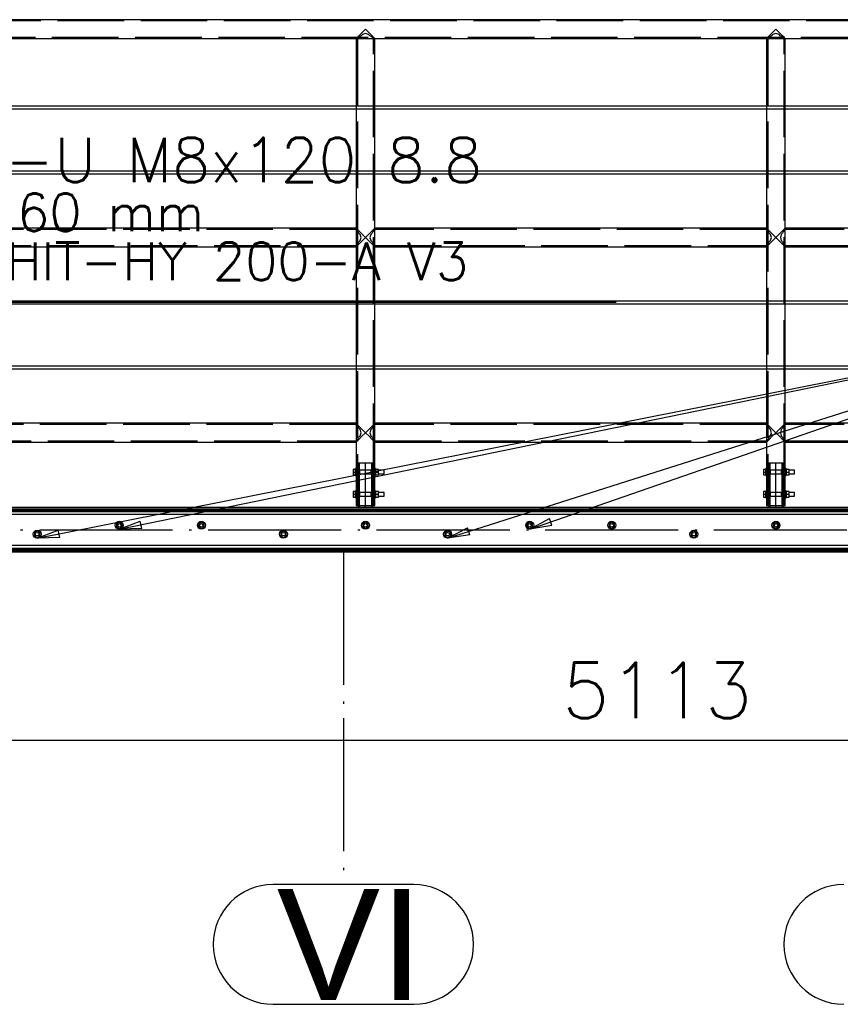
# Paper-space layout '450x700' of a CAD drawing. Header units: millimetres. Extents: x 0 to 420, y 0 to 695.
# Tile 7 of 86: x 66 to 103, y 231 to 276. Entities that reach past the tile are written whole.
import ezdxf

# ---------------------------------------------------------------- set-up
doc = ezdxf.new("R2010")
doc.units = ezdxf.units.MM
doc.linetypes.add('ACAD_ISO02W100', pattern=[15, 12, -3])
doc.linetypes.add('ACAD_ISO04W100', pattern=[30, 24, -3, 0, -3])
doc.layers.get('0').update_dxf_attribs({"linetype": 'CONTINUOUS'})
doc.layers.add('AS_DIM_ON', color=7, linetype='CONTINUOUS')
doc.layers.add('AS_Siatki', color=72, linetype='CONTINUOUS')
doc.styles.add('Arial', font='arial.ttf')
doc.styles.add('ROMANS', font='romans')
doc.styles.add('Simplex.shx', font='simplex.shx', dxfattribs={"height": 2})

psp = doc.layouts.new('450x700')

# ---------------------------------------------------------------- linework, layer by layer
at = {"linetype": 'Continuous', "ltscale": 0.25}
for p, q in [((359.933, 275.852), (44.585, 275.852)), ((82.009, 275.428), (81.847, 275.265)), ((82.171, 275.265), (82.009, 275.428)), ((100.509, 275.428), (100.347, 275.265)), ((100.671, 275.265), (100.509, 275.428)), ((63.933, 275.004), (81.585, 275.004)), ((81.618, 275.036), (81.585, 275.004)), ((81.585, 275.004), (81.585, 271.954)), ((81.71, 275.128), (81.618, 275.036)), ((81.847, 275.265), (81.71, 275.128)), ((82.309, 275.128), (82.172, 275.265)), ((82.401, 275.036), (82.309, 275.128)), ((82.433, 275.004), (82.401, 275.036)), ((82.433, 275.004), (100.085, 275.004)), ((82.433, 271.954), (82.433, 275.004)), ((100.118, 275.036), (100.085, 275.004)), ((100.085, 275.004), (100.085, 271.954)), ((100.21, 275.128), (100.118, 275.036)), ((100.347, 275.265), (100.21, 275.128)), ((100.809, 275.128), (100.672, 275.265)), ((100.901, 275.036), (100.809, 275.128)), ((100.933, 275.004), (100.901, 275.036)), ((100.933, 275.004), (118.585, 275.004)), ((100.933, 271.954), (100.933, 275.004)), ((81.585, 271.954), (63.933, 271.954)), ((63.933, 271.834), (81.585, 271.834)), ((81.585, 271.834), (81.585, 269.021)), ((100.085, 271.954), (82.433, 271.954)), ((82.433, 271.834), (100.085, 271.834)), ((82.433, 269.021), (82.433, 271.834)), ((100.085, 271.834), (100.085, 269.021)), ((118.585, 271.954), (100.933, 271.954)), ((100.933, 271.834), (118.585, 271.834)), ((100.933, 269.021), (100.933, 271.834)), ((81.585, 269.021), (63.933, 269.021)), ((63.933, 268.901), (81.585, 268.901)), ((81.585, 268.901), (81.585, 266.452)), ((100.085, 269.021), (82.433, 269.021)), ((82.433, 268.901), (100.085, 268.901)), ((82.433, 266.452), (82.433, 268.901)), ((100.085, 268.901), (100.085, 266.452)), ((118.585, 269.021), (100.933, 269.021)), ((100.933, 268.901), (118.585, 268.901)), ((100.933, 266.452), (100.933, 268.901)), ((81.585, 266.452), (63.933, 266.452)), ((81.618, 266.419), (81.585, 266.452)), ((81.709, 266.327), (81.618, 266.419)), ((82.401, 266.419), (82.309, 266.327)), ((82.401, 266.419), (82.433, 266.452)), ((100.085, 266.452), (82.433, 266.452)), ((100.118, 266.419), (100.085, 266.452)), ((100.209, 266.327), (100.118, 266.419)), ((100.901, 266.419), (100.809, 266.327)), ((100.901, 266.419), (100.933, 266.452)), ((118.585, 266.452), (100.933, 266.452)), ((81.71, 266.328), (81.847, 266.19)), ((82.009, 266.028), (81.847, 266.19)), ((81.847, 265.865), (82.009, 266.028)), ((82.172, 266.19), (82.009, 266.028)), ((82.009, 266.028), (82.172, 265.865)), ((82.309, 266.327), (82.172, 266.19)), ((100.347, 266.19), (100.209, 266.327)), ((100.509, 266.028), (100.347, 266.19)), ((100.347, 265.865), (100.509, 266.028)), ((100.672, 266.19), (100.509, 266.028)), ((100.509, 266.028), (100.672, 265.865)), ((100.672, 266.19), (100.809, 266.327)), ((63.933, 265.604), (81.585, 265.604)), ((81.585, 265.604), (81.618, 265.636)), ((81.585, 265.604), (81.585, 263.154)), ((81.618, 265.636), (81.709, 265.728)), ((81.847, 265.865), (81.71, 265.728)), ((82.172, 265.865), (82.309, 265.728)), ((82.309, 265.728), (82.401, 265.636)), ((82.433, 265.604), (82.401, 265.636)), ((82.433, 265.604), (100.085, 265.604)), ((82.433, 263.154), (82.433, 265.604)), ((100.085, 265.604), (100.118, 265.636)), ((100.085, 265.604), (100.085, 263.154)), ((100.118, 265.636), (100.209, 265.728)), ((100.209, 265.728), (100.347, 265.865)), ((100.809, 265.728), (100.672, 265.865)), ((100.809, 265.728), (100.901, 265.636)), ((100.933, 265.604), (100.901, 265.636)), ((100.933, 265.604), (118.585, 265.604)), ((100.933, 263.154), (100.933, 265.604)), ((81.585, 263.154), (63.933, 263.154)), ((63.933, 263.034), (81.585, 263.034)), ((81.585, 263.034), (81.585, 260.221)), ((100.085, 263.154), (82.433, 263.154)), ((82.433, 263.034), (100.085, 263.034)), ((82.433, 260.221), (82.433, 263.034)), ((100.085, 263.034), (100.085, 260.221)), ((118.585, 263.154), (100.933, 263.154)), ((100.933, 263.034), (118.585, 263.034)), ((100.933, 260.221), (100.933, 263.034)), ((81.585, 260.221), (63.933, 260.221)), ((100.085, 260.221), (82.433, 260.221)), ((118.585, 260.221), (100.933, 260.221)), ((63.933, 260.101), (81.585, 260.101)), ((81.585, 260.101), (81.585, 257.652)), ((82.433, 260.101), (100.085, 260.101)), ((82.433, 257.652), (82.433, 260.101)), ((100.085, 260.101), (100.085, 257.652)), ((100.933, 260.101), (118.585, 260.101)), ((100.933, 257.652), (100.933, 260.101)), ((81.585, 257.652), (63.933, 257.652)), ((81.585, 257.652), (81.618, 257.619)), ((81.709, 257.527), (81.618, 257.619)), ((81.71, 257.528), (81.847, 257.39)), ((82.309, 257.527), (82.172, 257.39)), ((82.401, 257.619), (82.309, 257.527)), ((82.433, 257.652), (82.401, 257.619)), ((100.085, 257.652), (82.433, 257.652)), ((100.118, 257.619), (100.085, 257.652)), ((100.209, 257.527), (100.118, 257.619)), ((100.21, 257.527), (100.347, 257.39)), ((100.672, 257.39), (100.809, 257.527)), ((100.901, 257.619), (100.809, 257.527)), ((100.901, 257.619), (100.933, 257.652)), ((118.585, 257.652), (100.933, 257.652)), ((82.009, 257.228), (81.847, 257.39)), ((81.847, 257.065), (82.009, 257.228)), ((82.172, 257.39), (82.009, 257.228)), ((82.009, 257.228), (82.172, 257.065)), ((100.509, 257.228), (100.347, 257.39)), ((100.347, 257.065), (100.509, 257.228)), ((100.672, 257.39), (100.509, 257.228)), ((100.509, 257.228), (100.672, 257.065)), ((63.933, 256.804), (81.585, 256.804)), ((81.585, 256.804), (81.618, 256.836)), ((81.585, 256.804), (81.585, 255.612)), ((81.618, 256.836), (81.709, 256.928)), ((81.847, 257.065), (81.71, 256.928)), ((82.172, 257.065), (82.309, 256.928)), ((82.309, 256.928), (82.401, 256.836)), ((82.401, 256.836), (82.433, 256.804)), ((82.433, 256.804), (100.085, 256.804)), ((82.433, 255.612), (82.433, 256.804)), ((100.085, 256.804), (100.118, 256.836)), ((100.085, 256.804), (100.085, 255.612)), ((100.118, 256.836), (100.209, 256.928)), ((100.209, 256.928), (100.347, 257.065)), ((100.672, 257.065), (100.809, 256.928)), ((100.809, 256.928), (100.901, 256.836)), ((100.933, 256.804), (100.901, 256.836)), ((100.933, 256.804), (118.585, 256.804)), ((100.933, 255.612), (100.933, 256.804)), ((81.553, 255.576), (81.447, 255.576)), ((81.447, 255.576), (81.447, 255.452)), ((81.447, 255.452), (81.553, 255.452)), ((81.447, 255.452), (81.447, 255.327)), ((81.447, 255.327), (81.553, 255.327)), ((81.585, 255.612), (81.553, 255.612)), ((81.553, 255.609), (81.553, 255.612)), ((81.553, 255.599), (81.553, 255.609)), ((81.553, 255.585), (81.553, 255.599)), ((81.553, 255.565), (81.553, 255.585)), ((81.553, 255.541), (81.553, 255.565)), ((81.553, 255.513), (81.553, 255.541)), ((81.553, 255.483), (81.553, 255.513)), ((81.553, 255.452), (81.553, 255.483)), ((81.553, 255.42), (81.553, 255.452)), ((81.553, 255.39), (81.553, 255.42)), ((81.553, 255.363), (81.553, 255.39)), ((81.553, 255.339), (81.553, 255.363)), ((81.553, 255.319), (81.553, 255.339)), ((81.553, 255.304), (81.553, 255.319)), ((81.553, 255.295), (81.553, 255.304)), ((81.553, 255.292), (81.553, 255.295)), ((81.585, 255.612), (81.585, 255.609)), ((81.585, 255.609), (81.585, 255.599)), ((81.585, 255.599), (81.585, 255.585)), ((81.585, 255.585), (81.585, 255.565)), ((81.585, 255.565), (81.585, 255.541)), ((81.585, 255.552), (81.599, 255.522)), ((81.585, 255.541), (81.585, 255.513)), ((81.595, 255.532), (81.585, 255.532)), ((81.585, 255.513), (81.585, 255.483)), ((81.585, 255.483), (81.585, 255.452)), ((81.585, 255.452), (81.585, 255.42)), ((81.585, 255.42), (81.585, 255.39)), ((81.585, 255.39), (81.585, 255.363)), ((81.599, 255.381), (81.585, 255.352)), ((81.585, 255.372), (81.595, 255.372)), ((81.585, 255.363), (81.585, 255.339)), ((81.585, 255.339), (81.585, 255.319)), ((81.585, 255.319), (81.585, 255.304)), ((81.585, 255.304), (81.585, 255.295)), ((81.585, 255.295), (81.585, 255.292)), ((81.599, 255.522), (81.605, 255.452)), ((81.605, 255.452), (81.599, 255.381)), ((82.413, 255.452), (82.419, 255.522)), ((82.419, 255.381), (82.413, 255.452)), ((82.419, 255.522), (82.433, 255.552)), ((82.433, 255.352), (82.419, 255.381)), ((82.424, 255.532), (82.433, 255.552)), ((82.433, 255.532), (82.424, 255.532)), ((82.433, 255.352), (82.424, 255.372)), ((82.424, 255.372), (82.433, 255.372)), ((82.465, 255.612), (82.433, 255.612)), ((82.433, 255.609), (82.433, 255.612)), ((82.433, 255.599), (82.433, 255.609)), ((82.433, 255.585), (82.433, 255.599)), ((82.433, 255.565), (82.433, 255.585)), ((82.433, 255.541), (82.433, 255.565)), ((82.433, 255.513), (82.433, 255.541)), ((82.433, 255.483), (82.433, 255.513)), ((82.433, 255.452), (82.433, 255.483)), ((82.433, 255.42), (82.433, 255.452)), ((82.433, 255.39), (82.433, 255.42)), ((82.433, 255.363), (82.433, 255.39)), ((82.433, 255.339), (82.433, 255.363)), ((82.433, 255.319), (82.433, 255.339)), ((82.433, 255.304), (82.433, 255.319)), ((82.433, 255.295), (82.433, 255.304)), ((82.433, 255.292), (82.433, 255.295)), ((82.465, 255.612), (82.465, 255.609)), ((82.465, 255.609), (82.465, 255.599)), ((82.465, 255.599), (82.465, 255.585)), ((82.465, 255.585), (82.465, 255.565)), ((82.601, 255.576), (82.465, 255.576)), ((82.465, 255.565), (82.465, 255.541)), ((82.465, 255.541), (82.465, 255.513)), ((82.465, 255.513), (82.465, 255.483)), ((82.465, 255.483), (82.465, 255.452)), ((82.465, 255.452), (82.601, 255.452)), ((82.465, 255.452), (82.465, 255.42)), ((82.465, 255.42), (82.465, 255.39)), ((82.465, 255.39), (82.465, 255.363)), ((82.465, 255.363), (82.465, 255.339)), ((82.465, 255.339), (82.465, 255.319)), ((82.465, 255.327), (82.601, 255.327)), ((82.465, 255.319), (82.465, 255.304)), ((82.465, 255.304), (82.465, 255.295)), ((82.465, 255.295), (82.465, 255.292)), ((82.601, 255.452), (82.601, 255.576)), ((82.853, 255.532), (82.601, 255.532)), ((82.601, 255.327), (82.601, 255.452)), ((82.601, 255.372), (82.853, 255.372)), ((82.853, 255.526), (82.853, 255.532)), ((82.853, 255.508), (82.853, 255.526)), ((82.853, 255.482), (82.853, 255.508)), ((82.853, 255.452), (82.853, 255.482)), ((82.853, 255.421), (82.853, 255.452)), ((82.853, 255.395), (82.853, 255.421)), ((82.853, 255.378), (82.853, 255.395)), ((82.853, 255.372), (82.853, 255.378)), ((100.053, 255.576), (99.947, 255.576)), ((99.947, 255.576), (99.947, 255.452)), ((99.947, 255.452), (100.053, 255.452)), ((99.947, 255.452), (99.947, 255.327)), ((99.947, 255.327), (100.053, 255.327)), ((100.085, 255.612), (100.053, 255.612)), ((100.053, 255.609), (100.053, 255.612)), ((100.053, 255.599), (100.053, 255.609)), ((100.053, 255.585), (100.053, 255.599)), ((100.053, 255.565), (100.053, 255.585)), ((100.053, 255.541), (100.053, 255.565)), ((100.053, 255.513), (100.053, 255.541)), ((100.053, 255.483), (100.053, 255.513)), ((100.053, 255.452), (100.053, 255.483)), ((100.053, 255.42), (100.053, 255.452)), ((100.053, 255.39), (100.053, 255.42)), ((100.053, 255.363), (100.053, 255.39)), ((100.053, 255.339), (100.053, 255.363)), ((100.053, 255.319), (100.053, 255.339)), ((100.053, 255.304), (100.053, 255.319)), ((100.053, 255.295), (100.053, 255.304)), ((100.053, 255.292), (100.053, 255.295)), ((100.085, 255.612), (100.085, 255.609)), ((100.085, 255.609), (100.085, 255.599)), ((100.085, 255.599), (100.085, 255.585)), ((100.085, 255.585), (100.085, 255.565)), ((100.085, 255.565), (100.085, 255.541)), ((100.085, 255.552), (100.099, 255.522)), ((100.085, 255.541), (100.085, 255.513)), ((100.095, 255.532), (100.085, 255.532)), ((100.085, 255.513), (100.085, 255.483)), ((100.085, 255.483), (100.085, 255.452)), ((100.085, 255.452), (100.085, 255.42)), ((100.085, 255.42), (100.085, 255.39)), ((100.085, 255.39), (100.085, 255.363)), ((100.099, 255.381), (100.085, 255.352)), ((100.085, 255.372), (100.095, 255.372)), ((100.085, 255.363), (100.085, 255.339)), ((100.085, 255.339), (100.085, 255.319)), ((100.085, 255.319), (100.085, 255.304)), ((100.085, 255.304), (100.085, 255.295)), ((100.085, 255.295), (100.085, 255.292)), ((100.099, 255.522), (100.105, 255.452)), ((100.105, 255.452), (100.099, 255.381)), ((100.913, 255.452), (100.919, 255.522)), ((100.919, 255.381), (100.913, 255.452)), ((100.919, 255.522), (100.933, 255.552)), ((100.933, 255.352), (100.919, 255.381)), ((100.924, 255.532), (100.933, 255.552)), ((100.933, 255.532), (100.924, 255.532)), ((100.933, 255.352), (100.924, 255.372)), ((100.924, 255.372), (100.933, 255.372)), ((100.965, 255.612), (100.933, 255.612)), ((100.933, 255.609), (100.933, 255.612)), ((100.933, 255.599), (100.933, 255.609)), ((100.933, 255.585), (100.933, 255.599)), ((100.933, 255.565), (100.933, 255.585)), ((100.933, 255.541), (100.933, 255.565)), ((100.933, 255.513), (100.933, 255.541)), ((100.933, 255.483), (100.933, 255.513)), ((100.933, 255.452), (100.933, 255.483)), ((100.933, 255.42), (100.933, 255.452)), ((100.933, 255.39), (100.933, 255.42)), ((100.933, 255.363), (100.933, 255.39)), ((100.933, 255.339), (100.933, 255.363)), ((100.933, 255.319), (100.933, 255.339)), ((100.933, 255.304), (100.933, 255.319)), ((100.933, 255.295), (100.933, 255.304)), ((100.933, 255.292), (100.933, 255.295)), ((100.965, 255.612), (100.965, 255.609)), ((100.965, 255.609), (100.965, 255.599)), ((100.965, 255.599), (100.965, 255.585)), ((100.965, 255.585), (100.965, 255.565)), ((101.101, 255.576), (100.965, 255.576)), ((100.965, 255.565), (100.965, 255.541)), ((100.965, 255.541), (100.965, 255.513)), ((100.965, 255.513), (100.965, 255.483)), ((100.965, 255.483), (100.965, 255.452)), ((100.965, 255.452), (101.101, 255.452)), ((100.965, 255.452), (100.965, 255.42)), ((100.965, 255.42), (100.965, 255.39)), ((100.965, 255.39), (100.965, 255.363)), ((100.965, 255.363), (100.965, 255.339)), ((100.965, 255.339), (100.965, 255.319)), ((100.965, 255.327), (101.101, 255.327)), ((100.965, 255.319), (100.965, 255.304)), ((100.965, 255.304), (100.965, 255.295)), ((100.965, 255.295), (100.965, 255.292)), ((101.101, 255.452), (101.101, 255.576)), ((101.353, 255.532), (101.101, 255.532)), ((101.101, 255.327), (101.101, 255.452)), ((101.101, 255.372), (101.353, 255.372)), ((101.353, 255.526), (101.353, 255.532)), ((101.353, 255.508), (101.353, 255.526)), ((101.353, 255.482), (101.353, 255.508)), ((101.353, 255.452), (101.353, 255.482)), ((101.353, 255.421), (101.353, 255.452)), ((101.353, 255.395), (101.353, 255.421)), ((101.353, 255.378), (101.353, 255.395)), ((101.353, 255.372), (101.353, 255.378)), ((81.553, 255.292), (81.585, 255.292)), ((81.585, 255.292), (81.585, 254.612)), ((82.433, 255.292), (82.465, 255.292)), ((82.433, 254.612), (82.433, 255.292)), ((100.053, 255.292), (100.085, 255.292)), ((100.085, 255.292), (100.085, 254.612)), ((100.933, 255.292), (100.965, 255.292)), ((100.933, 254.612), (100.933, 255.292)), ((81.553, 254.576), (81.447, 254.576)), ((81.447, 254.576), (81.447, 254.452)), ((81.447, 254.452), (81.553, 254.452)), ((81.447, 254.452), (81.447, 254.327)), ((81.585, 254.612), (81.553, 254.612)), ((81.553, 254.609), (81.553, 254.612)), ((81.553, 254.599), (81.553, 254.609)), ((81.553, 254.585), (81.553, 254.599)), ((81.553, 254.565), (81.553, 254.585)), ((81.553, 254.541), (81.553, 254.565)), ((81.553, 254.513), (81.553, 254.541)), ((81.553, 254.483), (81.553, 254.513)), ((81.553, 254.452), (81.553, 254.483)), ((81.553, 254.42), (81.553, 254.452)), ((81.553, 254.39), (81.553, 254.42)), ((81.585, 254.612), (81.585, 254.609)), ((81.585, 254.609), (81.585, 254.599)), ((81.585, 254.599), (81.585, 254.585)), ((81.585, 254.585), (81.585, 254.565)), ((81.585, 254.565), (81.585, 254.541)), ((81.585, 254.552), (81.599, 254.522)), ((81.585, 254.541), (81.585, 254.513)), ((81.595, 254.532), (81.585, 254.532)), ((81.585, 254.513), (81.585, 254.483)), ((81.585, 254.483), (81.585, 254.452)), ((81.585, 254.452), (81.585, 254.42)), ((81.585, 254.42), (81.585, 254.39)), ((81.599, 254.522), (81.605, 254.452)), ((81.605, 254.452), (81.599, 254.381)), ((82.413, 254.452), (82.419, 254.522)), ((82.419, 254.381), (82.413, 254.452)), ((82.419, 254.522), (82.433, 254.552)), ((82.424, 254.532), (82.433, 254.552)), ((82.433, 254.532), (82.424, 254.532)), ((82.465, 254.612), (82.433, 254.612)), ((82.433, 254.609), (82.433, 254.612)), ((82.433, 254.599), (82.433, 254.609)), ((82.433, 254.585), (82.433, 254.599)), ((82.433, 254.565), (82.433, 254.585)), ((82.433, 254.541), (82.433, 254.565)), ((82.433, 254.513), (82.433, 254.541)), ((82.433, 254.483), (82.433, 254.513)), ((82.433, 254.452), (82.433, 254.483)), ((82.433, 254.42), (82.433, 254.452)), ((82.433, 254.39), (82.433, 254.42)), ((82.465, 254.612), (82.465, 254.609)), ((82.465, 254.609), (82.465, 254.599)), ((82.465, 254.599), (82.465, 254.585)), ((82.465, 254.585), (82.465, 254.565)), ((82.601, 254.576), (82.465, 254.576)), ((82.465, 254.565), (82.465, 254.541)), ((82.465, 254.541), (82.465, 254.513)), ((82.465, 254.513), (82.465, 254.483)), ((82.465, 254.483), (82.465, 254.452)), ((82.465, 254.452), (82.601, 254.452)), ((82.465, 254.452), (82.465, 254.42)), ((82.465, 254.42), (82.465, 254.39)), ((82.601, 254.452), (82.601, 254.576)), ((82.853, 254.532), (82.601, 254.532)), ((82.601, 254.327), (82.601, 254.452)), ((82.853, 254.526), (82.853, 254.532)), ((82.853, 254.508), (82.853, 254.526)), ((82.853, 254.482), (82.853, 254.508)), ((82.853, 254.452), (82.853, 254.482)), ((82.853, 254.421), (82.853, 254.452)), ((82.853, 254.395), (82.853, 254.421)), ((100.053, 254.576), (99.947, 254.576)), ((99.947, 254.576), (99.947, 254.452)), ((99.947, 254.452), (100.053, 254.452)), ((99.947, 254.452), (99.947, 254.327)), ((100.085, 254.612), (100.053, 254.612)), ((100.053, 254.609), (100.053, 254.612)), ((100.053, 254.599), (100.053, 254.609)), ((100.053, 254.585), (100.053, 254.599)), ((100.053, 254.565), (100.053, 254.585)), ((100.053, 254.541), (100.053, 254.565)), ((100.053, 254.513), (100.053, 254.541)), ((100.053, 254.483), (100.053, 254.513)), ((100.053, 254.452), (100.053, 254.483)), ((100.053, 254.42), (100.053, 254.452)), ((100.053, 254.39), (100.053, 254.42)), ((100.085, 254.612), (100.085, 254.609)), ((100.085, 254.609), (100.085, 254.599)), ((100.085, 254.599), (100.085, 254.585)), ((100.085, 254.585), (100.085, 254.565)), ((100.085, 254.565), (100.085, 254.541)), ((100.085, 254.552), (100.099, 254.522)), ((100.085, 254.541), (100.085, 254.513)), ((100.095, 254.532), (100.085, 254.532)), ((100.085, 254.513), (100.085, 254.483)), ((100.085, 254.483), (100.085, 254.452)), ((100.085, 254.452), (100.085, 254.42)), ((100.085, 254.42), (100.085, 254.39)), ((100.099, 254.522), (100.105, 254.452)), ((100.105, 254.452), (100.099, 254.381)), ((100.913, 254.452), (100.919, 254.522)), ((100.919, 254.381), (100.913, 254.452)), ((100.919, 254.522), (100.933, 254.552)), ((100.924, 254.532), (100.933, 254.552)), ((100.933, 254.532), (100.924, 254.532)), ((100.965, 254.612), (100.933, 254.612)), ((100.933, 254.609), (100.933, 254.612)), ((100.933, 254.599), (100.933, 254.609)), ((100.933, 254.585), (100.933, 254.599)), ((100.933, 254.565), (100.933, 254.585)), ((100.933, 254.541), (100.933, 254.565)), ((100.933, 254.513), (100.933, 254.541)), ((100.933, 254.483), (100.933, 254.513)), ((100.933, 254.452), (100.933, 254.483)), ((100.933, 254.42), (100.933, 254.452)), ((100.933, 254.39), (100.933, 254.42)), ((100.965, 254.612), (100.965, 254.609)), ((100.965, 254.609), (100.965, 254.599)), ((100.965, 254.599), (100.965, 254.585)), ((100.965, 254.585), (100.965, 254.565)), ((101.101, 254.576), (100.965, 254.576)), ((100.965, 254.565), (100.965, 254.541)), ((100.965, 254.541), (100.965, 254.513)), ((100.965, 254.513), (100.965, 254.483)), ((100.965, 254.483), (100.965, 254.452)), ((100.965, 254.452), (101.101, 254.452)), ((100.965, 254.452), (100.965, 254.42)), ((100.965, 254.42), (100.965, 254.39)), ((101.101, 254.452), (101.101, 254.576)), ((101.353, 254.532), (101.101, 254.532)), ((101.101, 254.327), (101.101, 254.452)), ((101.353, 254.526), (101.353, 254.532)), ((101.353, 254.508), (101.353, 254.526)), ((101.353, 254.482), (101.353, 254.508)), ((101.353, 254.452), (101.353, 254.482)), ((101.353, 254.421), (101.353, 254.452)), ((101.353, 254.395), (101.353, 254.421)), ((81.447, 254.327), (81.553, 254.327)), ((81.553, 254.363), (81.553, 254.39)), ((81.553, 254.339), (81.553, 254.363)), ((81.553, 254.319), (81.553, 254.339)), ((81.553, 254.304), (81.553, 254.319)), ((81.553, 254.295), (81.553, 254.304)), ((81.553, 254.292), (81.553, 254.295)), ((81.553, 254.292), (81.585, 254.292)), ((81.585, 254.39), (81.585, 254.363)), ((81.599, 254.381), (81.585, 254.352)), ((81.585, 254.372), (81.595, 254.372)), ((81.585, 254.363), (81.585, 254.339)), ((81.585, 254.339), (81.585, 254.319)), ((81.585, 254.319), (81.585, 254.304)), ((81.585, 254.304), (81.585, 254.295)), ((81.585, 254.295), (81.585, 254.292)), ((81.585, 254.292), (81.585, 253.952)), ((82.433, 254.352), (82.419, 254.381)), ((82.433, 254.352), (82.424, 254.372)), ((82.424, 254.372), (82.433, 254.372)), ((82.433, 254.363), (82.433, 254.39)), ((82.433, 254.339), (82.433, 254.363)), ((82.433, 254.319), (82.433, 254.339)), ((82.433, 254.304), (82.433, 254.319)), ((82.433, 254.295), (82.433, 254.304)), ((82.433, 254.292), (82.433, 254.295)), ((82.433, 254.292), (82.465, 254.292)), ((82.433, 253.952), (82.433, 254.292)), ((82.465, 254.39), (82.465, 254.363)), ((82.465, 254.363), (82.465, 254.339)), ((82.465, 254.339), (82.465, 254.319)), ((82.465, 254.327), (82.601, 254.327)), ((82.465, 254.319), (82.465, 254.304)), ((82.465, 254.304), (82.465, 254.295)), ((82.465, 254.295), (82.465, 254.292)), ((82.601, 254.372), (82.853, 254.372)), ((82.853, 254.378), (82.853, 254.395)), ((82.853, 254.372), (82.853, 254.378)), ((99.947, 254.327), (100.053, 254.327)), ((100.053, 254.363), (100.053, 254.39)), ((100.053, 254.339), (100.053, 254.363)), ((100.053, 254.319), (100.053, 254.339)), ((100.053, 254.304), (100.053, 254.319)), ((100.053, 254.295), (100.053, 254.304)), ((100.053, 254.292), (100.053, 254.295)), ((100.053, 254.292), (100.085, 254.292)), ((100.085, 254.39), (100.085, 254.363)), ((100.099, 254.381), (100.085, 254.352)), ((100.085, 254.372), (100.095, 254.372)), ((100.085, 254.363), (100.085, 254.339)), ((100.085, 254.339), (100.085, 254.319)), ((100.085, 254.319), (100.085, 254.304)), ((100.085, 254.304), (100.085, 254.295)), ((100.085, 254.295), (100.085, 254.292)), ((100.085, 254.292), (100.085, 253.952)), ((100.933, 254.352), (100.919, 254.381)), ((100.933, 254.352), (100.924, 254.372)), ((100.924, 254.372), (100.933, 254.372)), ((100.933, 254.363), (100.933, 254.39)), ((100.933, 254.339), (100.933, 254.363)), ((100.933, 254.319), (100.933, 254.339)), ((100.933, 254.304), (100.933, 254.319)), ((100.933, 254.295), (100.933, 254.304)), ((100.933, 254.292), (100.933, 254.295)), ((100.933, 254.292), (100.965, 254.292)), ((100.933, 253.952), (100.933, 254.292)), ((100.965, 254.39), (100.965, 254.363)), ((100.965, 254.363), (100.965, 254.339)), ((100.965, 254.339), (100.965, 254.319)), ((100.965, 254.327), (101.101, 254.327)), ((100.965, 254.319), (100.965, 254.304)), ((100.965, 254.304), (100.965, 254.295)), ((100.965, 254.295), (100.965, 254.292)), ((101.101, 254.372), (101.353, 254.372)), ((101.353, 254.378), (101.353, 254.395)), ((101.353, 254.372), (101.353, 254.378)), ((146.759, 253.852), (44.509, 253.852)), ((44.509, 253.792), (146.759, 253.792)), ((44.509, 253.732), (146.759, 253.732)), ((44.509, 253.68), (146.759, 253.68)), ((146.759, 253.541), (44.509, 253.541)), ((81.585, 253.952), (81.618, 253.952)), ((81.618, 253.952), (81.71, 253.952)), ((81.672, 253.952), (81.672, 253.852)), ((81.71, 253.952), (81.847, 253.952)), ((81.847, 253.952), (82.009, 253.952)), ((82.009, 253.952), (82.172, 253.952)), ((82.172, 253.952), (82.309, 253.952)), ((82.309, 253.952), (82.401, 253.952)), ((82.346, 253.852), (82.346, 253.952)), ((82.401, 253.952), (82.433, 253.952)), ((100.085, 253.952), (100.118, 253.952)), ((100.118, 253.952), (100.21, 253.952)), ((100.172, 253.952), (100.172, 253.852)), ((100.21, 253.952), (100.347, 253.952)), ((100.347, 253.952), (100.509, 253.952)), ((100.509, 253.952), (100.672, 253.952)), ((100.672, 253.952), (100.809, 253.952)), ((100.809, 253.952), (100.901, 253.952)), ((100.846, 253.852), (100.846, 253.952)), ((100.901, 253.952), (100.933, 253.952)), ((70.909, 253.195), (70.785, 253.124)), ((70.785, 253.124), (70.785, 252.98)), ((71.034, 253.124), (70.909, 253.195)), ((71.034, 252.98), (71.034, 253.124)), ((74.609, 253.195), (74.485, 253.124)), ((74.485, 253.124), (74.485, 252.98)), ((74.734, 253.124), (74.609, 253.195)), ((74.734, 252.98), (74.734, 253.124)), ((82.009, 253.195), (81.885, 253.124)), ((81.885, 253.124), (81.885, 252.98)), ((82.134, 253.124), (82.009, 253.195)), ((82.134, 252.98), (82.134, 253.124)), ((89.409, 253.195), (89.285, 253.124)), ((89.285, 253.124), (89.285, 252.98)), ((89.534, 253.124), (89.409, 253.195)), ((89.534, 252.98), (89.534, 253.124)), ((93.109, 253.195), (92.985, 253.124)), ((92.985, 253.124), (92.985, 252.98)), ((93.234, 253.124), (93.109, 253.195)), ((93.234, 252.98), (93.234, 253.124)), ((100.509, 253.195), (100.385, 253.124)), ((100.385, 253.124), (100.385, 252.98)), ((100.634, 253.124), (100.509, 253.195)), ((100.634, 252.98), (100.634, 253.124)), ((67.209, 252.795), (67.085, 252.724)), ((67.085, 252.724), (67.085, 252.58)), ((67.334, 252.724), (67.209, 252.795)), ((67.334, 252.58), (67.334, 252.724)), ((70.785, 252.98), (70.909, 252.908)), ((70.909, 252.908), (71.034, 252.98)), ((74.485, 252.98), (74.609, 252.908)), ((74.609, 252.908), (74.734, 252.98)), ((78.309, 252.795), (78.185, 252.724)), ((78.185, 252.724), (78.185, 252.58)), ((78.434, 252.724), (78.309, 252.795)), ((78.434, 252.58), (78.434, 252.724)), ((81.885, 252.98), (82.009, 252.908)), ((82.009, 252.908), (82.134, 252.98)), ((85.709, 252.795), (85.585, 252.724)), ((85.585, 252.724), (85.585, 252.58)), ((85.834, 252.724), (85.709, 252.795)), ((85.834, 252.58), (85.834, 252.724)), ((89.285, 252.98), (89.409, 252.908)), ((89.409, 252.908), (89.534, 252.98)), ((92.985, 252.98), (93.109, 252.908)), ((93.109, 252.908), (93.234, 252.98)), ((96.809, 252.795), (96.685, 252.724)), ((96.685, 252.724), (96.685, 252.58)), ((96.934, 252.724), (96.809, 252.795)), ((96.934, 252.58), (96.934, 252.724)), ((100.385, 252.98), (100.509, 252.908)), ((100.509, 252.908), (100.634, 252.98)), ((67.085, 252.58), (67.209, 252.508)), ((67.209, 252.508), (67.334, 252.58)), ((78.185, 252.58), (78.309, 252.508)), ((78.309, 252.508), (78.434, 252.58)), ((85.585, 252.58), (85.709, 252.508)), ((85.709, 252.508), (85.834, 252.58)), ((96.685, 252.58), (96.809, 252.508)), ((96.809, 252.508), (96.934, 252.58)), ((44.509, 252.163), (146.759, 252.163)), ((44.509, 252.023), (146.759, 252.023)), ((44.509, 251.971), (146.759, 251.971)), ((44.509, 251.911), (146.759, 251.911)), ((44.509, 251.852), (146.759, 251.852))]:
    psp.add_line(p, q, dxfattribs=at)
at = {"color": 84, "linetype": 'ACAD_ISO02W100', "ltscale": 0.25}
for p, q in [((359.875, 275.794), (44.643, 275.794)), ((45.375, 275.062), (359.143, 275.062)), ((81.618, 275.036), (81.585, 275.004)), ((81.585, 275.004), (82.433, 275.004)), ((81.643, 275.062), (81.618, 275.036)), ((81.71, 275.128), (81.643, 275.062)), ((81.671, 275.031), (81.643, 275.004)), ((81.671, 275.031), (81.643, 275.004)), ((81.643, 275.004), (81.643, 255.552)), ((81.686, 275.036), (81.671, 275.031)), ((81.751, 275.1), (81.686, 275.036)), ((81.712, 275.062), (81.686, 275.036)), ((81.812, 275.128), (81.751, 275.1)), ((81.869, 275.185), (81.812, 275.128)), ((82.009, 275.227), (81.869, 275.185)), ((82.149, 275.185), (82.009, 275.227)), ((82.207, 275.128), (82.149, 275.185)), ((82.268, 275.1), (82.207, 275.128)), ((82.333, 275.036), (82.268, 275.1)), ((82.307, 275.062), (82.268, 275.1)), ((82.333, 275.036), (82.307, 275.062)), ((82.375, 275.062), (82.309, 275.128)), ((82.347, 275.031), (82.333, 275.036)), ((82.375, 275.004), (82.347, 275.031)), ((82.375, 275.004), (82.347, 275.031)), ((82.401, 275.036), (82.375, 275.062)), ((82.375, 255.552), (82.375, 275.004)), ((82.433, 275.004), (82.401, 275.036)), ((100.118, 275.036), (100.085, 275.004)), ((100.085, 275.004), (100.933, 275.004)), ((100.143, 275.062), (100.118, 275.036)), ((100.21, 275.128), (100.143, 275.062)), ((100.171, 275.031), (100.143, 275.004)), ((100.171, 275.031), (100.143, 275.004)), ((100.143, 275.004), (100.143, 255.552)), ((100.186, 275.036), (100.171, 275.031)), ((100.251, 275.1), (100.186, 275.036)), ((100.212, 275.062), (100.186, 275.036)), ((100.312, 275.128), (100.251, 275.1)), ((100.369, 275.185), (100.312, 275.128)), ((100.509, 275.227), (100.369, 275.185)), ((100.649, 275.185), (100.509, 275.227)), ((100.707, 275.128), (100.649, 275.185)), ((100.768, 275.1), (100.707, 275.128)), ((100.833, 275.036), (100.768, 275.1)), ((100.807, 275.062), (100.768, 275.1)), ((100.833, 275.036), (100.807, 275.062)), ((100.875, 275.062), (100.809, 275.128)), ((100.847, 275.031), (100.833, 275.036)), ((100.875, 275.004), (100.847, 275.031)), ((100.875, 275.004), (100.847, 275.031)), ((100.901, 275.036), (100.875, 275.062)), ((100.875, 255.552), (100.875, 275.004)), ((100.933, 275.004), (100.901, 275.036)), ((82.433, 271.954), (81.585, 271.954)), ((81.585, 271.954), (81.585, 271.834)), ((81.585, 271.834), (82.433, 271.834)), ((82.433, 271.834), (82.433, 271.954)), ((100.933, 271.954), (100.085, 271.954)), ((100.085, 271.954), (100.085, 271.834)), ((100.085, 271.834), (100.933, 271.834)), ((100.933, 271.834), (100.933, 271.954)), ((82.433, 269.021), (81.585, 269.021)), ((81.585, 269.021), (81.585, 268.901)), ((81.585, 268.901), (82.433, 268.901)), ((82.433, 268.901), (82.433, 269.021)), ((100.933, 269.021), (100.085, 269.021)), ((100.085, 269.021), (100.085, 268.901)), ((100.085, 268.901), (100.933, 268.901)), ((100.933, 268.901), (100.933, 269.021)), ((81.585, 266.452), (81.585, 266.394)), ((82.433, 266.452), (82.401, 266.419)), ((82.433, 265.604), (82.433, 266.452)), ((100.085, 266.452), (100.085, 266.394)), ((100.933, 265.604), (100.933, 266.452)), ((81.585, 266.394), (63.933, 266.394)), ((81.613, 266.366), (81.585, 266.394)), ((81.585, 266.394), (81.585, 265.662)), ((81.618, 266.351), (81.613, 266.366)), ((81.682, 266.286), (81.618, 266.351)), ((81.709, 266.225), (81.682, 266.286)), ((81.767, 266.168), (81.709, 266.225)), ((81.809, 266.028), (81.767, 266.168)), ((81.767, 265.888), (81.809, 266.028)), ((82.252, 266.168), (82.21, 266.028)), ((82.21, 266.028), (82.252, 265.888)), ((82.309, 266.225), (82.252, 266.168)), ((82.337, 266.286), (82.309, 266.225)), ((82.401, 266.351), (82.337, 266.286)), ((82.405, 266.366), (82.401, 266.351)), ((82.433, 266.394), (82.405, 266.366)), ((100.085, 266.394), (82.433, 266.394)), ((100.113, 266.366), (100.085, 266.394)), ((100.085, 266.394), (100.085, 265.662)), ((100.118, 266.351), (100.113, 266.366)), ((100.182, 266.286), (100.118, 266.351)), ((100.209, 266.225), (100.182, 266.286)), ((100.267, 266.168), (100.209, 266.225)), ((100.309, 266.028), (100.267, 266.168)), ((100.267, 265.888), (100.309, 266.028)), ((100.752, 266.168), (100.71, 266.028)), ((100.71, 266.028), (100.752, 265.888)), ((100.809, 266.225), (100.752, 266.168)), ((100.837, 266.286), (100.809, 266.225)), ((100.901, 266.351), (100.837, 266.286)), ((100.905, 266.366), (100.901, 266.351)), ((100.933, 266.394), (100.905, 266.366)), ((118.585, 266.394), (100.933, 266.394)), ((63.933, 265.662), (81.585, 265.662)), ((81.585, 265.662), (81.613, 265.69)), ((81.585, 265.662), (81.585, 265.604)), ((81.613, 265.69), (81.618, 265.704)), ((81.618, 265.704), (81.682, 265.769)), ((81.682, 265.769), (81.709, 265.83)), ((81.709, 265.83), (81.767, 265.888)), ((82.252, 265.888), (82.309, 265.83)), ((82.309, 265.83), (82.337, 265.769)), ((82.337, 265.769), (82.401, 265.704)), ((82.401, 265.704), (82.405, 265.69)), ((82.401, 265.636), (82.433, 265.604)), ((82.405, 265.69), (82.433, 265.662)), ((82.433, 265.662), (100.085, 265.662)), ((100.085, 265.662), (100.113, 265.69)), ((100.085, 265.662), (100.085, 265.604)), ((100.113, 265.69), (100.118, 265.704)), ((100.118, 265.704), (100.182, 265.769)), ((100.182, 265.769), (100.209, 265.83)), ((100.209, 265.83), (100.267, 265.888)), ((100.752, 265.888), (100.809, 265.83)), ((100.809, 265.83), (100.837, 265.769)), ((100.837, 265.769), (100.901, 265.704)), ((100.901, 265.704), (100.905, 265.69)), ((100.933, 265.604), (100.901, 265.636)), ((100.905, 265.69), (100.933, 265.662)), ((100.933, 265.662), (118.585, 265.662)), ((82.433, 263.154), (81.585, 263.154)), ((81.585, 263.154), (81.585, 263.034)), ((81.585, 263.034), (82.433, 263.034)), ((82.433, 263.034), (82.433, 263.154)), ((100.933, 263.154), (100.085, 263.154)), ((100.085, 263.154), (100.085, 263.034)), ((100.085, 263.034), (100.933, 263.034)), ((100.933, 263.034), (100.933, 263.154)), ((82.433, 260.221), (81.585, 260.221)), ((81.585, 260.221), (81.585, 260.101)), ((82.433, 260.101), (82.433, 260.221)), ((100.933, 260.221), (100.085, 260.221)), ((100.085, 260.221), (100.085, 260.101)), ((100.933, 260.101), (100.933, 260.221)), ((81.585, 260.101), (82.433, 260.101)), ((100.085, 260.101), (100.933, 260.101)), ((81.585, 257.594), (63.933, 257.594)), ((81.585, 257.652), (81.585, 257.594)), ((81.613, 257.566), (81.585, 257.594)), ((81.585, 257.594), (81.585, 256.862)), ((81.618, 257.551), (81.613, 257.566)), ((81.682, 257.486), (81.618, 257.551)), ((82.401, 257.551), (82.337, 257.486)), ((82.405, 257.566), (82.401, 257.551)), ((82.433, 257.594), (82.405, 257.566)), ((82.433, 256.804), (82.433, 257.652)), ((100.085, 257.594), (82.433, 257.594)), ((100.085, 257.652), (100.085, 257.594)), ((100.113, 257.566), (100.085, 257.594)), ((100.085, 257.594), (100.085, 256.862)), ((100.118, 257.551), (100.113, 257.566)), ((100.182, 257.486), (100.118, 257.551)), ((100.901, 257.551), (100.837, 257.486)), ((100.905, 257.566), (100.901, 257.551)), ((100.933, 257.594), (100.905, 257.566)), ((100.933, 256.804), (100.933, 257.652)), ((118.585, 257.594), (100.933, 257.594)), ((81.709, 257.425), (81.682, 257.486)), ((81.767, 257.368), (81.709, 257.425)), ((81.709, 257.03), (81.767, 257.088)), ((81.809, 257.228), (81.767, 257.368)), ((81.767, 257.088), (81.809, 257.228)), ((82.252, 257.368), (82.21, 257.228)), ((82.21, 257.228), (82.252, 257.088)), ((82.309, 257.425), (82.252, 257.368)), ((82.252, 257.088), (82.309, 257.03)), ((82.337, 257.486), (82.309, 257.425)), ((100.209, 257.425), (100.182, 257.486)), ((100.267, 257.368), (100.209, 257.425)), ((100.209, 257.03), (100.267, 257.088)), ((100.309, 257.228), (100.267, 257.368)), ((100.267, 257.088), (100.309, 257.228)), ((100.752, 257.368), (100.71, 257.228)), ((100.71, 257.228), (100.752, 257.088)), ((100.809, 257.425), (100.752, 257.368)), ((100.752, 257.088), (100.809, 257.03)), ((100.837, 257.486), (100.809, 257.425)), ((63.933, 256.862), (81.585, 256.862)), ((81.585, 256.862), (81.613, 256.89)), ((81.585, 256.862), (81.585, 256.804)), ((81.613, 256.89), (81.618, 256.904)), ((81.618, 256.904), (81.682, 256.969)), ((81.682, 256.969), (81.709, 257.03)), ((82.309, 257.03), (82.337, 256.969)), ((82.337, 256.969), (82.401, 256.904)), ((82.401, 256.904), (82.405, 256.89)), ((82.401, 256.836), (82.433, 256.804)), ((82.405, 256.89), (82.433, 256.862)), ((82.433, 256.862), (100.085, 256.862)), ((100.085, 256.862), (100.113, 256.89)), ((100.085, 256.862), (100.085, 256.804)), ((100.113, 256.89), (100.118, 256.904)), ((100.118, 256.904), (100.182, 256.969)), ((100.182, 256.969), (100.209, 257.03)), ((100.809, 257.03), (100.837, 256.969)), ((100.837, 256.969), (100.901, 256.904)), ((100.901, 256.904), (100.905, 256.89)), ((100.901, 256.836), (100.933, 256.804)), ((100.905, 256.89), (100.933, 256.862)), ((100.933, 256.862), (118.585, 256.862)), ((81.771, 255.852), (81.672, 255.852)), ((81.672, 255.852), (81.672, 255.552)), ((81.73, 255.852), (81.73, 255.552)), ((82.009, 255.852), (81.771, 255.852)), ((82.248, 255.852), (82.009, 255.852)), ((82.346, 255.852), (82.248, 255.852)), ((82.288, 255.552), (82.288, 255.852)), ((82.346, 255.552), (82.346, 255.852)), ((100.271, 255.852), (100.172, 255.852)), ((100.172, 255.852), (100.172, 255.552)), ((100.23, 255.852), (100.23, 255.552)), ((100.509, 255.852), (100.271, 255.852)), ((100.748, 255.852), (100.509, 255.852)), ((100.846, 255.852), (100.748, 255.852)), ((100.788, 255.552), (100.788, 255.852)), ((100.846, 255.552), (100.846, 255.852)), ((81.585, 255.552), (81.595, 255.532)), ((81.643, 255.552), (81.585, 255.552)), ((81.595, 255.372), (81.585, 255.352)), ((81.585, 255.352), (81.643, 255.352)), ((81.595, 255.532), (81.599, 255.522)), ((81.692, 255.532), (81.595, 255.532)), ((81.599, 255.381), (81.595, 255.372)), ((81.595, 255.372), (81.692, 255.372)), ((81.643, 255.552), (81.653, 255.532)), ((81.643, 255.552), (81.657, 255.522)), ((81.657, 255.381), (81.643, 255.352)), ((81.653, 255.372), (81.643, 255.352)), ((81.643, 255.352), (81.643, 254.552)), ((81.653, 255.532), (81.657, 255.522)), ((81.657, 255.381), (81.653, 255.372)), ((81.657, 255.522), (81.663, 255.452)), ((81.663, 255.452), (81.657, 255.381)), ((81.672, 255.552), (81.692, 255.532)), ((81.672, 255.552), (81.702, 255.522)), ((81.73, 255.552), (81.672, 255.552)), ((81.702, 255.381), (81.672, 255.352)), ((81.692, 255.372), (81.672, 255.352)), ((81.672, 255.352), (81.672, 254.552)), ((81.672, 255.352), (81.73, 255.352)), ((81.692, 255.532), (81.702, 255.522)), ((82.326, 255.532), (81.692, 255.532)), ((81.702, 255.381), (81.692, 255.372)), ((81.692, 255.372), (82.326, 255.372)), ((81.702, 255.522), (81.714, 255.452)), ((81.714, 255.452), (81.702, 255.381)), ((81.73, 255.552), (81.75, 255.532)), ((81.73, 255.552), (81.76, 255.522)), ((81.76, 255.381), (81.73, 255.352)), ((81.75, 255.372), (81.73, 255.352)), ((81.73, 255.352), (81.73, 254.552)), ((81.75, 255.532), (81.76, 255.522)), ((81.76, 255.381), (81.75, 255.372)), ((81.76, 255.522), (81.76, 255.521)), ((81.76, 255.452), (81.76, 255.521)), ((81.76, 255.382), (81.76, 255.452)), ((81.76, 255.382), (81.76, 255.381)), ((82.258, 255.521), (82.259, 255.522)), ((82.258, 255.452), (82.258, 255.521)), ((82.258, 255.382), (82.258, 255.452)), ((82.259, 255.381), (82.258, 255.382)), ((82.259, 255.522), (82.288, 255.552)), ((82.259, 255.522), (82.268, 255.532)), ((82.288, 255.352), (82.259, 255.381)), ((82.268, 255.372), (82.259, 255.381)), ((82.268, 255.532), (82.288, 255.552)), ((82.288, 255.352), (82.268, 255.372)), ((82.346, 255.552), (82.288, 255.552)), ((82.288, 254.552), (82.288, 255.352)), ((82.288, 255.352), (82.346, 255.352)), ((82.305, 255.452), (82.317, 255.522)), ((82.317, 255.381), (82.305, 255.452)), ((82.317, 255.522), (82.346, 255.552)), ((82.317, 255.522), (82.326, 255.532)), ((82.326, 255.372), (82.317, 255.381)), ((82.346, 255.352), (82.317, 255.381)), ((82.326, 255.532), (82.346, 255.552)), ((82.424, 255.532), (82.326, 255.532)), ((82.346, 255.352), (82.326, 255.372)), ((82.326, 255.372), (82.424, 255.372)), ((82.346, 254.552), (82.346, 255.352)), ((82.355, 255.452), (82.361, 255.522)), ((82.361, 255.381), (82.355, 255.452)), ((82.361, 255.522), (82.375, 255.552)), ((82.361, 255.522), (82.366, 255.532)), ((82.375, 255.352), (82.361, 255.381)), ((82.366, 255.372), (82.361, 255.381)), ((82.366, 255.532), (82.375, 255.552)), ((82.375, 255.352), (82.366, 255.372)), ((82.433, 255.552), (82.375, 255.552)), ((82.375, 255.352), (82.433, 255.352)), ((82.375, 254.552), (82.375, 255.352)), ((82.419, 255.522), (82.424, 255.532)), ((82.424, 255.372), (82.419, 255.381)), ((100.085, 255.552), (100.095, 255.532)), ((100.143, 255.552), (100.085, 255.552)), ((100.095, 255.372), (100.085, 255.352)), ((100.085, 255.352), (100.143, 255.352)), ((100.095, 255.532), (100.099, 255.522)), ((100.192, 255.532), (100.095, 255.532)), ((100.099, 255.381), (100.095, 255.372)), ((100.095, 255.372), (100.826, 255.372)), ((100.143, 255.552), (100.153, 255.532)), ((100.143, 255.552), (100.157, 255.522)), ((100.157, 255.381), (100.143, 255.352)), ((100.153, 255.372), (100.143, 255.352)), ((100.143, 255.352), (100.143, 254.552)), ((100.153, 255.532), (100.157, 255.522)), ((100.157, 255.381), (100.153, 255.372)), ((100.157, 255.522), (100.163, 255.452)), ((100.163, 255.452), (100.157, 255.381)), ((100.172, 255.552), (100.192, 255.532)), ((100.172, 255.552), (100.202, 255.522)), ((100.23, 255.552), (100.172, 255.552)), ((100.202, 255.381), (100.172, 255.352)), ((100.192, 255.372), (100.172, 255.352)), ((100.172, 255.352), (100.172, 254.552)), ((100.172, 255.352), (100.23, 255.352)), ((100.192, 255.532), (100.202, 255.522)), ((100.924, 255.532), (100.192, 255.532)), ((100.202, 255.381), (100.192, 255.372)), ((100.202, 255.522), (100.214, 255.452)), ((100.214, 255.452), (100.202, 255.381)), ((100.23, 255.552), (100.25, 255.532)), ((100.23, 255.552), (100.26, 255.522)), ((100.26, 255.381), (100.23, 255.352)), ((100.25, 255.372), (100.23, 255.352)), ((100.23, 255.352), (100.23, 254.552)), ((100.25, 255.532), (100.26, 255.522)), ((100.26, 255.381), (100.25, 255.372)), ((100.26, 255.522), (100.26, 255.521)), ((100.26, 255.452), (100.26, 255.521)), ((100.26, 255.382), (100.26, 255.452)), ((100.26, 255.382), (100.26, 255.381)), ((100.758, 255.521), (100.759, 255.522)), ((100.758, 255.452), (100.758, 255.521)), ((100.758, 255.382), (100.758, 255.452)), ((100.759, 255.381), (100.758, 255.382)), ((100.759, 255.522), (100.788, 255.552)), ((100.759, 255.522), (100.768, 255.532)), ((100.788, 255.352), (100.759, 255.381)), ((100.768, 255.372), (100.759, 255.381)), ((100.768, 255.532), (100.788, 255.552)), ((100.788, 255.352), (100.768, 255.372)), ((100.846, 255.552), (100.788, 255.552)), ((100.788, 254.552), (100.788, 255.352)), ((100.788, 255.352), (100.846, 255.352)), ((100.805, 255.452), (100.817, 255.522)), ((100.817, 255.381), (100.805, 255.452)), ((100.817, 255.522), (100.846, 255.552)), ((100.817, 255.522), (100.826, 255.532)), ((100.826, 255.372), (100.817, 255.381)), ((100.846, 255.352), (100.817, 255.381)), ((100.826, 255.532), (100.846, 255.552)), ((100.846, 255.352), (100.826, 255.372)), ((100.826, 255.372), (100.924, 255.372)), ((100.846, 254.552), (100.846, 255.352)), ((100.855, 255.452), (100.861, 255.522)), ((100.861, 255.381), (100.855, 255.452)), ((100.861, 255.522), (100.875, 255.552)), ((100.861, 255.522), (100.866, 255.532)), ((100.866, 255.372), (100.861, 255.381)), ((100.875, 255.352), (100.861, 255.381)), ((100.866, 255.532), (100.875, 255.552)), ((100.875, 255.352), (100.866, 255.372)), ((100.933, 255.552), (100.875, 255.552)), ((100.875, 255.352), (100.933, 255.352)), ((100.875, 254.552), (100.875, 255.352)), ((100.919, 255.522), (100.924, 255.532)), ((100.924, 255.372), (100.919, 255.381)), ((81.585, 254.552), (81.595, 254.532)), ((81.643, 254.552), (81.585, 254.552)), ((81.595, 254.532), (81.599, 254.522)), ((81.692, 254.532), (81.595, 254.532)), ((81.643, 254.552), (81.653, 254.532)), ((81.643, 254.552), (81.657, 254.522)), ((81.653, 254.532), (81.657, 254.522)), ((81.657, 254.522), (81.663, 254.452)), ((81.663, 254.452), (81.657, 254.381)), ((81.672, 254.552), (81.692, 254.532)), ((81.672, 254.552), (81.702, 254.522)), ((81.73, 254.552), (81.672, 254.552)), ((81.692, 254.532), (81.702, 254.522)), ((82.326, 254.532), (81.692, 254.532)), ((81.702, 254.522), (81.714, 254.452)), ((81.714, 254.452), (81.702, 254.381)), ((81.73, 254.552), (81.75, 254.532)), ((81.73, 254.552), (81.76, 254.522)), ((81.75, 254.532), (81.76, 254.522)), ((81.76, 254.522), (81.76, 254.521)), ((81.76, 254.452), (81.76, 254.521)), ((81.76, 254.382), (81.76, 254.452)), ((82.258, 254.521), (82.259, 254.522)), ((82.258, 254.452), (82.258, 254.521)), ((82.258, 254.382), (82.258, 254.452)), ((82.259, 254.522), (82.288, 254.552)), ((82.259, 254.522), (82.268, 254.532)), ((82.268, 254.532), (82.288, 254.552)), ((82.346, 254.552), (82.288, 254.552)), ((82.305, 254.452), (82.317, 254.522)), ((82.317, 254.381), (82.305, 254.452)), ((82.317, 254.522), (82.346, 254.552)), ((82.317, 254.522), (82.326, 254.532)), ((82.326, 254.532), (82.346, 254.552)), ((82.424, 254.532), (82.326, 254.532)), ((82.355, 254.452), (82.361, 254.522)), ((82.361, 254.381), (82.355, 254.452)), ((82.361, 254.522), (82.375, 254.552)), ((82.361, 254.522), (82.366, 254.532)), ((82.366, 254.532), (82.375, 254.552)), ((82.433, 254.552), (82.375, 254.552)), ((82.419, 254.522), (82.424, 254.532)), ((100.085, 254.552), (100.095, 254.532)), ((100.143, 254.552), (100.085, 254.552)), ((100.095, 254.532), (100.099, 254.522)), ((100.192, 254.532), (100.095, 254.532)), ((100.143, 254.552), (100.153, 254.532)), ((100.143, 254.552), (100.157, 254.522)), ((100.153, 254.532), (100.157, 254.522)), ((100.157, 254.522), (100.163, 254.452)), ((100.163, 254.452), (100.157, 254.381)), ((100.172, 254.552), (100.192, 254.532)), ((100.172, 254.552), (100.202, 254.522)), ((100.23, 254.552), (100.172, 254.552)), ((100.192, 254.532), (100.202, 254.522)), ((100.924, 254.532), (100.192, 254.532)), ((100.202, 254.522), (100.214, 254.452)), ((100.214, 254.452), (100.202, 254.381)), ((100.23, 254.552), (100.25, 254.532)), ((100.23, 254.552), (100.26, 254.522)), ((100.25, 254.532), (100.26, 254.522)), ((100.26, 254.522), (100.26, 254.521)), ((100.26, 254.452), (100.26, 254.521)), ((100.26, 254.382), (100.26, 254.452)), ((100.758, 254.521), (100.759, 254.522)), ((100.758, 254.452), (100.758, 254.521)), ((100.758, 254.382), (100.758, 254.452)), ((100.759, 254.522), (100.788, 254.552)), ((100.759, 254.522), (100.768, 254.532)), ((100.768, 254.532), (100.788, 254.552)), ((100.846, 254.552), (100.788, 254.552)), ((100.805, 254.452), (100.817, 254.522)), ((100.817, 254.381), (100.805, 254.452)), ((100.817, 254.522), (100.846, 254.552)), ((100.817, 254.522), (100.826, 254.532)), ((100.826, 254.532), (100.846, 254.552)), ((100.855, 254.452), (100.861, 254.522)), ((100.861, 254.381), (100.855, 254.452)), ((100.861, 254.522), (100.875, 254.552)), ((100.861, 254.522), (100.866, 254.532)), ((100.866, 254.532), (100.875, 254.552)), ((100.933, 254.552), (100.875, 254.552)), ((100.919, 254.522), (100.924, 254.532)), ((81.595, 254.372), (81.585, 254.352)), ((81.585, 254.352), (81.643, 254.352)), ((81.599, 254.381), (81.595, 254.372)), ((81.595, 254.372), (81.692, 254.372)), ((81.657, 254.381), (81.643, 254.352)), ((81.653, 254.372), (81.643, 254.352)), ((81.643, 254.352), (81.643, 253.952)), ((81.657, 254.381), (81.653, 254.372)), ((81.702, 254.381), (81.672, 254.352)), ((81.672, 254.352), (81.672, 253.952)), ((81.672, 254.352), (81.73, 254.352)), ((81.692, 254.372), (82.326, 254.372)), ((81.76, 254.381), (81.73, 254.352)), ((81.73, 254.352), (81.73, 253.852)), ((81.76, 254.382), (81.76, 254.381)), ((82.259, 254.381), (82.258, 254.382)), ((82.288, 254.352), (82.259, 254.381)), ((82.288, 253.852), (82.288, 254.352)), ((82.288, 254.352), (82.346, 254.352)), ((82.326, 254.372), (82.317, 254.381)), ((82.346, 254.352), (82.317, 254.381)), ((82.346, 254.352), (82.326, 254.372)), ((82.326, 254.372), (82.424, 254.372)), ((82.346, 253.952), (82.346, 254.352)), ((82.375, 254.352), (82.361, 254.381)), ((82.366, 254.372), (82.361, 254.381)), ((82.375, 254.352), (82.366, 254.372)), ((82.375, 254.352), (82.433, 254.352)), ((82.375, 253.952), (82.375, 254.352)), ((82.424, 254.372), (82.419, 254.381)), ((100.095, 254.372), (100.085, 254.352)), ((100.085, 254.352), (100.143, 254.352)), ((100.099, 254.381), (100.095, 254.372)), ((100.095, 254.372), (100.826, 254.372)), ((100.157, 254.381), (100.143, 254.352)), ((100.153, 254.372), (100.143, 254.352)), ((100.143, 254.352), (100.143, 253.952)), ((100.157, 254.381), (100.153, 254.372)), ((100.202, 254.381), (100.172, 254.352)), ((100.172, 254.352), (100.172, 253.952)), ((100.172, 254.352), (100.23, 254.352)), ((100.26, 254.381), (100.23, 254.352)), ((100.23, 254.352), (100.23, 253.852)), ((100.26, 254.382), (100.26, 254.381)), ((100.759, 254.381), (100.758, 254.382)), ((100.788, 254.352), (100.759, 254.381)), ((100.788, 253.852), (100.788, 254.352)), ((100.788, 254.352), (100.846, 254.352)), ((100.826, 254.372), (100.817, 254.381)), ((100.846, 254.352), (100.817, 254.381)), ((100.846, 254.352), (100.826, 254.372)), ((100.826, 254.372), (100.924, 254.372)), ((100.846, 253.952), (100.846, 254.352)), ((100.866, 254.372), (100.861, 254.381)), ((100.875, 254.352), (100.861, 254.381)), ((100.875, 254.352), (100.866, 254.372)), ((100.875, 254.352), (100.933, 254.352)), ((100.875, 253.952), (100.875, 254.352)), ((100.924, 254.372), (100.919, 254.381))]:
    psp.add_line(p, q, dxfattribs=at)
at = {"color": 7}
for p in [(67.209, 252.472), (70.909, 252.872), (85.709, 252.472), (89.409, 252.872)]:
    psp.add_line(p, (116.129, 262.154), dxfattribs=at)
at = {"color": 10, "linetype": 'ACAD_ISO04W100', "ltscale": 0.25}
for p, q in [((82.009, 253.852), (82.009, 255.852)), ((100.509, 253.852), (100.509, 255.852)), ((44.509, 252.852), (146.759, 252.852))]:
    psp.add_line(p, q, dxfattribs=at)
at = {"color": 0, "linetype": 'ByBlock', "lineweight": -2}
for p, q in [((70.909, 252.872), (71.855, 253.236)), ((71.922, 252.909), (71.855, 253.236)), ((89.409, 252.872), (90.299, 253.357)), ((90.408, 253.042), (90.299, 253.357)), ((67.209, 252.472), (68.157, 252.829)), ((68.222, 252.502), (68.157, 252.829)), ((71.922, 252.909), (70.909, 252.872)), ((85.709, 252.472), (86.611, 252.934)), ((86.712, 252.616), (86.611, 252.934)), ((90.408, 253.042), (89.409, 252.872)), ((68.222, 252.502), (67.209, 252.472)), ((86.712, 252.616), (85.709, 252.472))]:
    psp.add_line(p, q, dxfattribs=at)
at = {"color": 20, "linetype": 'ACAD_ISO04W100', "ltscale": 0.25}
for p, q in [((81.009, 251.852), (81.009, 244.352)), ((81.009, 244.352), (81.009, 244.353)), ((81.009, 244.353), (81.009, 236.853)), ((81.009, 232.001), (81.009, 232.001))]:
    psp.add_line(p, q, dxfattribs=at)
at = {"color": 20, "linetype": 'Continuous', "ltscale": 0.25}
for p, q in [((84.18, 236.853), (77.839, 236.853)), ((77.839, 231.453), (84.18, 231.453))]:
    psp.add_line(p, q, dxfattribs=at)
at = {"color": 7}
psp.add_lwpolyline([(48.709, 252.472), (50.322, 263.107), (93.308, 263.107)], dxfattribs=at)
at = {"linetype": 'Continuous', "ltscale": 0.25}
for centre, radius in [((70.909, 253.052), 0.18), ((70.909, 253.052), 0.08), ((74.609, 253.052), 0.18), ((74.609, 253.052), 0.08), ((82.009, 253.052), 0.18), ((82.009, 253.052), 0.08), ((89.409, 253.052), 0.18), ((89.409, 253.052), 0.08), ((93.109, 253.052), 0.18), ((93.109, 253.052), 0.08), ((100.509, 253.052), 0.18), ((100.509, 253.052), 0.08), ((67.209, 252.652), 0.18), ((67.209, 252.652), 0.08), ((78.309, 252.652), 0.18), ((78.309, 252.652), 0.08), ((85.709, 252.652), 0.18), ((85.709, 252.652), 0.08), ((96.809, 252.652), 0.18), ((96.809, 252.652), 0.08)]:
    psp.add_circle(centre, radius, dxfattribs=at)
at = {"color": 20, "linetype": 'Continuous', "ltscale": 0.25}
for centre, start, end in [((77.839, 234.153), 90, 270), ((84.18, 234.153), 270, 90), ((103.564, 234.153), 90, 270)]:
    psp.add_arc(centre, 2.7, start, end, dxfattribs=at)
at = {"layer": 'AS_DIM_ON', "color": 8}
psp.add_line((43.509, 243.359), (146.759, 243.359), dxfattribs=at)

# ---------------------------------------------------------------- texts
at = {"color": 7, "style": 'Simplex.shx'}
for s, height, p in [('3 HILTI HAS-U M8x120 8.8', 2, (50.063, 268.527)), ('Gł. kotwienia: 60 mm', 1.7, (50.104, 266.317)), ('Żywica: HILTI HIT-HY 200-A V3', 1.7, (50.063, 264.107))]:
    psp.add_text(s, height=height, dxfattribs=at).set_placement(p)
at = {"layer": 'AS_DIM_ON', "color": 9, "style": 'ROMANS'}
psp.add_text('5113', height=2.5, dxfattribs=at).set_placement((90.873, 244.359))
at = {"layer": 'AS_Siatki', "color": 20, "style": 'Arial'}
psp.add_text('VI', height=5, dxfattribs=at).set_placement((78.008, 231.653))

doc.saveas('drawing.dxf')
